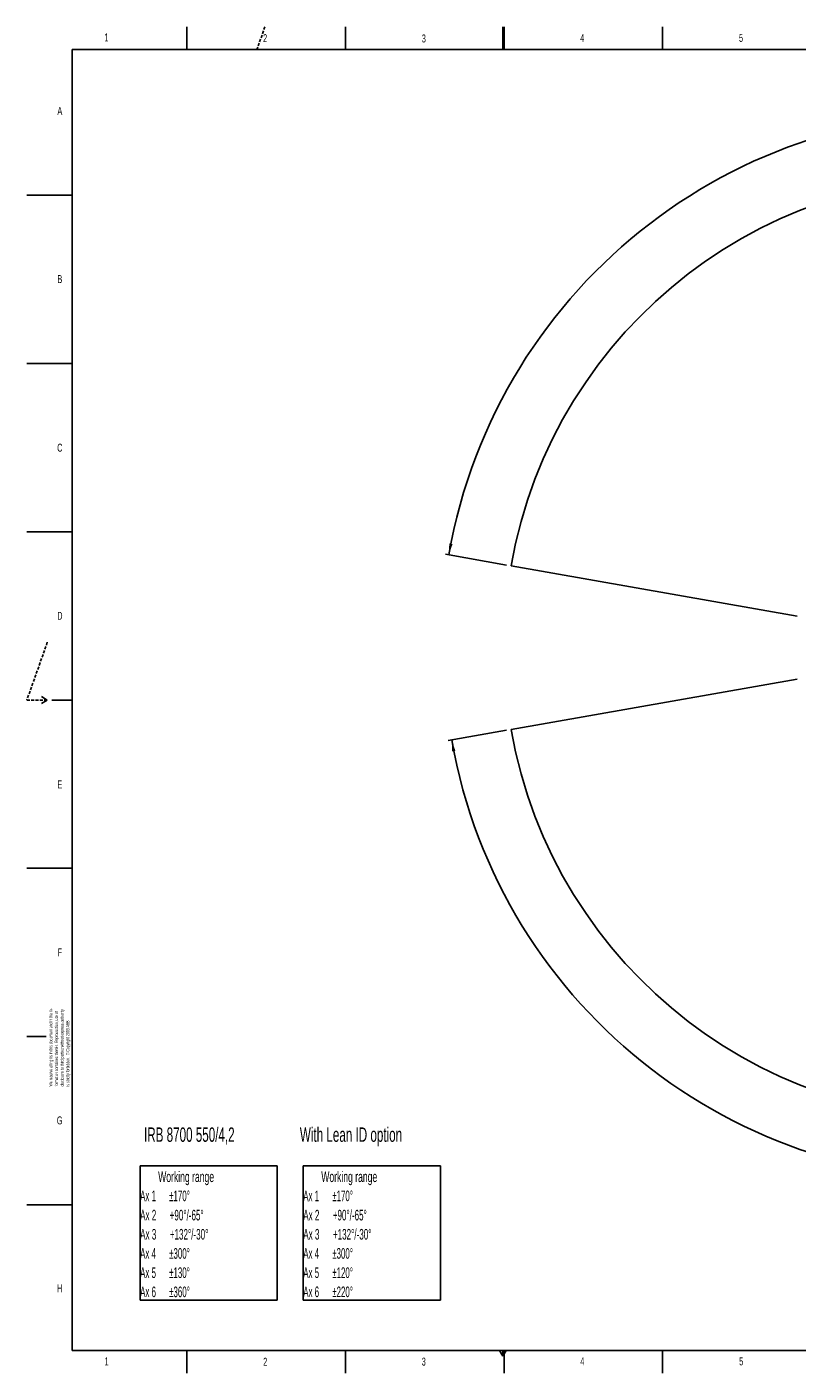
# Model space of a CAD drawing. Extents: x 0 to 16820, y 0 to 11880.
# Tile 1 of 85: x 0 to 6796, y 0 to 11880. Entities that reach past the tile are written whole.
import ezdxf

# ---------------------------------------------------------------- set-up
doc = ezdxf.new("R2010")
doc.units = 0
doc.header["$LTSCALE"] = 20
doc.linetypes.add('HIDDEN', pattern=[1.905, 1.27, -0.635])
doc.layers.get('0').update_dxf_attribs({"linetype": 'CONTINUOUS'})
doc.styles.add('SLDTEXTSTYLE0', font='TXT', dxfattribs={"width": 0.605})
doc.styles.add('SLDTEXTSTYLE1', font='TXT', dxfattribs={"width": 0.556})
doc.styles.add('SLDTEXTSTYLE2', font='TXT', dxfattribs={"width": 0.566316})
doc.styles.add('SLDTEXTSTYLE3', font='TXT', dxfattribs={"width": 0.56825})
doc.dimstyles.new('SLDDIMSTYLE1', dxfattribs={"dimtxt": 100, "dimasz": 100, "dimexe": 0, "dimexo": 0.0625, "dimgap": 25, "dimtad": 1, "dimdec": 4, "dimlfac": 20, "dimzin": 12, "dimtxsty": 'SLDTEXTSTYLE0', "dimsah": 1, "dimcen": 0.09, "dimadec": 1, "dimazin": 3, "dimtfac": 1, "dimtofl": 0, "dimtmove": 0, "dimatfit": 3, "dimtolj": 1, "dimtzin": 12})

# ---------------------------------------------------------------- blocks, each defined once
blk = doc.blocks.new('SW_NOTE_0')
at = {"color": 0, "linetype": 'CONTINUOUS'}
for p, q in [((-1, -1016), (-1, 171)), ((-1, 171), (1210, 171)), ((1210, 171), (1210, -1016)), ((1210, -1016), (-1, -1016))]:
    blk.add_line(p, q, dxfattribs=at)
at = {"color": 0, "linetype": 'CONTINUOUS', "char_height": 93.84, "attachment_point": 1}
for s, insert, style in [('Working range', (159, 121), 'SLDTEXTSTYLE0'), ('Ax 1      ±170°', (0, -48), 'SLDTEXTSTYLE1'), ('Ax 2      +90°/-65°', (0, -218), 'SLDTEXTSTYLE2'), ('Ax 3      +132°/-30°', (0, -387), 'SLDTEXTSTYLE3'), ('Ax 4      ±300°', (0, -556), 'SLDTEXTSTYLE1'), ('Ax 5      ±130°', (0, -726), 'SLDTEXTSTYLE1'), ('Ax 6      ±360°', (0, -895), 'SLDTEXTSTYLE1')]:
    blk.add_mtext(s, dxfattribs=dict(at, insert=insert, style=style))
blk = doc.blocks.new('SW_NOTE_1')
at = {"color": 0, "linetype": 'CONTINUOUS'}
for p, q in [((-2, -1016), (-2, 171)), ((-2, 171), (1211, 171)), ((1211, 171), (1211, -1016)), ((1211, -1016), (-2, -1016))]:
    blk.add_line(p, q, dxfattribs=at)
at = {"color": 0, "linetype": 'CONTINUOUS', "char_height": 93.84, "attachment_point": 1}
for s, insert, style in [('Working range', (159, 121), 'SLDTEXTSTYLE0'), ('Ax 1      ±170°', (0, -48), 'SLDTEXTSTYLE1'), ('Ax 2      +90°/-65°', (0, -218), 'SLDTEXTSTYLE2'), ('Ax 3      +132°/-30°', (0, -387), 'SLDTEXTSTYLE3'), ('Ax 4      ±300°', (0, -556), 'SLDTEXTSTYLE1'), ('Ax 5      ±120°', (0, -726), 'SLDTEXTSTYLE1'), ('Ax 6      ±220°', (0, -895), 'SLDTEXTSTYLE1')]:
    blk.add_mtext(s, dxfattribs=dict(at, insert=insert, style=style))
blk = doc.blocks.new('SW_NOTE_2')
at = {"color": 0, "linetype": 'CONTINUOUS', "char_height": 30, "attachment_point": 1, "rotation": 90, "style": 'SLDTEXTSTYLE0'}
for s, insert in [('We reserve all rights in this document and in the in-', (-39, 0)), ('formation contained therein. Reproduction, use or', (11, 0)), ('disclosure to third parties without express authority', (61, 0)), ('is strictly forbidden.  © Copyright 2003 ABB', (111, 0))]:
    blk.add_mtext(s, dxfattribs=dict(at, insert=insert))
blk = doc.blocks.new('_D_2')
at = {"color": 7, "linetype": 'CONTINUOUS'}
for p, q in [((4233, 7131), (3693, 7226)), ((8406, 6402), (13111, 6402))]:
    blk.add_line(p, q, dxfattribs=at)
blk.add_arc((8366, 6402), 4715, 0, 170, dxfattribs=at)
for points in [[(3723, 7221), (3756, 7316), (3727, 7322)], [(13081, 6402), (13095, 6502), (13065, 6502)]]:
    blk.add_solid(points, dxfattribs=at)
at = {"color": 7, "linetype": 'CONTINUOUS', "insert": (8647, 11239), "char_height": 100, "attachment_point": 1, "rotation": 355, "style": 'SLDTEXTSTYLE0'}
blk.add_mtext('170°', dxfattribs=at)
blk = doc.blocks.new('_D_3')
at = {"color": 7, "linetype": 'CONTINUOUS'}
for p, q in [((8406, 6402), (13085, 6402)), ((4233, 5673), (3718, 5582))]:
    blk.add_line(p, q, dxfattribs=at)
blk.add_arc((8366, 6402), 4689, 190, 0, dxfattribs=at)
for points in [[(13055, 6402), (13039, 6302), (13069, 6302)], [(3748, 5588), (3752, 5486), (3781, 5492)]]:
    blk.add_solid(points, dxfattribs=at)
at = {"color": 7, "linetype": 'CONTINUOUS', "insert": (8622, 1846), "char_height": 100, "attachment_point": 1, "rotation": 5, "style": 'SLDTEXTSTYLE0'}
blk.add_mtext('170°', dxfattribs=at)

msp = doc.modelspace()

# ---------------------------------------------------------------- linework, layer by layer
at = {"color": 7, "linetype": 'CONTINUOUS'}
for p, q in [((1410, 11880), (1410, 11680)), ((2810, 11880), (2810, 11680)), ((4200, 11680), (4200, 11880)), ((4210, 11880), (4210, 11680)), ((5610, 11680), (5610, 11880)), ((400, 200), (400, 11680)), ((16620, 11680), (400, 11680)), ((0, 10395), (400, 10395)), ((0, 8910), (400, 8910)), ((0, 7425), (400, 7425)), ((6796.21337, 6678.6149904), (4272.1510991, 7123.6752698)), ((6796.21337, 6125.0246), (4272.1510991, 5679.9643207)), ((128.0384758, 5970), (180, 5940)), ((180, 5940), (128.0384758, 5910)), ((400, 5940), (220, 5940)), ((0, 4455), (400, 4455)), ((0, 2970), (170, 2970)), ((0, 1485), (400, 1485)), ((400, 200), (16620, 200)), ((1410, 200), (1410, 0)), ((2810, 200), (2810, 0)), ((4170, 200), (4200, 148.0384758)), ((4200, 148.0384758), (4230, 200)), ((4200, 148.0384758), (4200, 200)), ((4210, 200), (4210, 0)), ((5610, 0), (5610, 200))]:
    msp.add_line(p, q, dxfattribs=at)
at = {"color": 7, "linetype": 'HIDDEN'}
for p, q in [((2100, 11880), (2029.2929293, 11680)), ((180, 6449.1428571), (0, 5940)), ((0, 5940), (180, 5940))]:
    msp.add_line(p, q, dxfattribs=at)
at = {"color": 7, "linetype": 'CONTINUOUS'}
msp.add_arc((8365.9969283, 6401.8197952), 4157, 190, 170, dxfattribs=at)

# ---------------------------------------------------------------- block references
for name, p in [('SW_NOTE_2', (234.1007251, 2529.4022474)), ('SW_NOTE_0', (999.0999781, 1658.7956904)), ('SW_NOTE_1', (2438.5541626, 1658.7957649))]:
    msp.add_blockref(name, p, dxfattribs=at)

# ---------------------------------------------------------------- texts
at = {"color": 7, "linetype": 'CONTINUOUS', "attachment_point": 1, "style": 'SLDTEXTSTYLE0'}
for s, insert, char_height in [('1', (683.9142982, 11821.9732241), 70), ('2', (2084.1967063, 11815.8072106), 70), ('3', (3484.6621941, 11813.0343617), 70), ('4', (4882.7360568, 11817.3079432), 70), ('5', (6283.7472482, 11818.3618547), 70), ('A', (269.0436972, 11173.8608199), 70), ('B', (269.0620334, 9689.812971), 70), ('C', (266.7567802, 8201.7223408), 70), ('D', (267.5883869, 6718.0084914), 70), ('E', (268.3810165, 5229.9933441), 70), ('F', (271.154346, 3747.9308257), 70), ('G', (263.7821808, 2264.9008455), 70), ('IRB 8700 550/4,2', (1033.2027706, 2167.7617068), 127), ('With Lean ID option', (2408.612393, 2167.7617068), 127), ('H', (265.2640641, 783.3289309), 70), ('1', (685.3609816, 137.8745173), 70), ('2', (2084.7734449, 135.0215819), 70), ('3', (3483.8569723, 136.3813457), 70), ('4', (4883.3118524, 138.7384891), 70), ('5', (6285.2567401, 138.2930952), 70)]:
    msp.add_mtext(s, dxfattribs=dict(at, insert=insert, char_height=char_height))

# ---------------------------------------------------------------- dimensions: what is measured, and where the dimension line sits
at = {"color": 7, "linetype": 'CONTINUOUS'}
for base, line1, line2, picture, middle in [((8776.9122976, 11098.6039576), ((7345.1676267, 6401.8197952), (8365.9969283, 6401.8197952)), ((4272.1510991, 7123.6752698), (6796.21337, 6678.6149904)), '_D_2', (8776.9122976, 11098.6039576)), ((8774.7050665, 1730.2643988), ((4272.1510991, 5679.9643207), (6796.21337, 6125.0246)), ((7345.1676267, 6401.8197952), (8365.9969283, 6401.8197952)), '_D_3', (8774.7050665, 1730.2643988))]:
    dim = msp.add_angular_dim_2l(base=base, line1=line1, line2=line2, dimstyle='SLDDIMSTYLE1', dxfattribs=at)
    dim.commit()
    dim.dimension.update_dxf_attribs({"geometry": picture, "text_midpoint": middle, "dimtype": 162})

doc.saveas('drawing.dxf')
